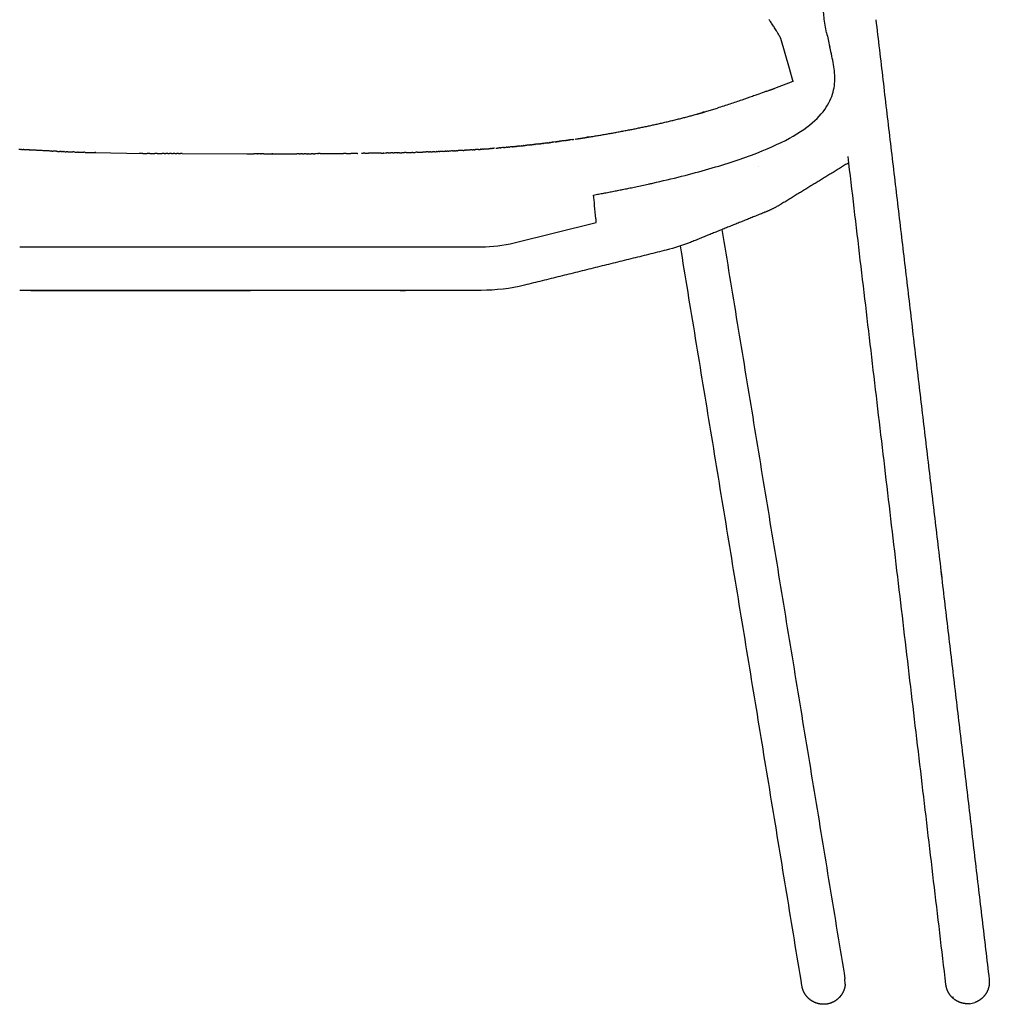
# Model space of a CAD drawing. Header units: millimetres. Extents: x -1034 to 742, y 1139 to 3175.
# Tile 14 of 15: x 297 to 742, y 2366 to 2818. Entities that reach past the tile are written whole.
import ezdxf

# ---------------------------------------------------------------- set-up
doc = ezdxf.new("R2010")
doc.units = ezdxf.units.MM
doc.header["$MEASUREMENT"] = 0
for name, color, linetype, true_color in [('2DVýkres$viditelné$tečné', 7, 'Continuous', 0x000000), ('2DVýkres$viditelné$čáry', 7, 'Continuous', 0x000000), ('podnoží kov', 7, 'Continuous', 0x000000)]:
    doc.layers.add(name, color=color, linetype=linetype, true_color=true_color)

msp = doc.modelspace()

# ---------------------------------------------------------------- linework, layer by layer
at = {"layer": '2DVýkres$viditelné$tečné'}
for points, knots in [([(666.95, 2812.11), (666.43, 2814.57), (665.65, 2819.07), (665.43, 2823.63), (665.47, 2825.94)], [0, 0, 0, 0, 7.243273, 13.959266, 13.959266, 13.959266, 13.959266]), ([(670.25, 2796.61), (669.87, 2799.22), (669.2, 2802.36), (668.48, 2805.45), (668.36, 2805.94)], [-9.521947, -9.521947, -9.521947, -9.521947, -1.502212, 0, 0, 0, 0]), ([(585.33, 2742.81), (585.92, 2742.94), (591.01, 2744.07), (600.47, 2746.32), (617.31, 2750.84), (635.75, 2756.93), (647.04, 2762.15), (651.65, 2764.82)], [-71.236177, -71.236177, -71.236177, -71.236177, -69.714247, -58.095206, -46.476164, -23.238082, 0, 0, 0, 0]), ([(561.22, 2725.13), (561.18, 2725.7), (560.93, 2727.98), (560.39, 2733.04), (560.14, 2736.24), (559.95, 2737.75)], [277.738933, 277.738933, 277.738933, 277.738933, 293.223866, 335.112989, 377.002113, 377.002113, 377.002113, 377.002113])]:
    msp.add_open_spline(points, degree=3, knots=knots, dxfattribs=at)
for points, degree in [([(666.95, 2812.11), (667.37, 2810.12), (667.87, 2808.05), (668.36, 2805.94)], 3), ([(651.65, 2764.82), (656.26, 2767.48), (663.4, 2772.93), (669.1, 2781.09), (671, 2788.87), (670.62, 2794), (670.25, 2796.61)], 3), ([(651.67, 2789.91), (651.67, 2789.9), (651.67, 2789.89), (651.67, 2789.89)], 3), ([(301.68, 2693.98), (301.68, 2693.94), (301.68, 2693.9)], 2), ([(402.45, 2693.9), (402.45, 2693.94), (402.45, 2693.98)], 2), ([(503.21, 2693.98), (503.21, 2693.94), (503.21, 2693.91)], 2)]:
    msp.add_open_spline(points, degree=degree, dxfattribs=at)
msp.add_rational_spline([(559.95, 2737.75), (569.27, 2739.41), (578.54, 2741.35)], [1, 0.99988853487, 1], degree=2, dxfattribs=at)
at = {"layer": '2DVýkres$viditelné$čáry'}
for points, knots in [([(645.51, 2810.31), (645.19, 2810.87), (644.75, 2811.61), (644.12, 2812.68), (643.45, 2813.79), (642.54, 2815.27), (641.48, 2816.88), (640.75, 2817.89), (640.4, 2818.34)], [0, 0, 0, 0, 1.925749, 2.578691, 3.733484, 5.803098, 7.806278, 9.517219, 9.517219, 9.517219, 9.517219]), ([(639.49, 2785.42), (639.06, 2785.26), (637.55, 2784.71), (635.36, 2783.9), (631.96, 2782.67), (627.83, 2781.22), (622.47, 2779.43), (618.73, 2778.24), (616.81, 2777.64)], [0, 0, 0, 0, 1.375424, 4.818992, 7.028212, 12.205966, 17.946503, 23.985382, 23.985382, 23.985382, 23.985382]), ([(408.57, 2756.66), (408.63, 2756.66), (408.68, 2756.66), (409.37, 2756.66), (410, 2756.66), (410.63, 2756.66)], [6.1822, 6.1822, 6.1822, 6.1822, 6.353972, 6.353972, 8.242918, 8.242918, 8.242918, 8.242918]), ([(418.05, 2756.67), (418.32, 2756.67), (418.6, 2756.67), (419.15, 2756.67), (419.42, 2756.67), (419.7, 2756.67)], [-37.016615, -37.016615, -37.016615, -37.016615, -36.193421, -36.193421, -35.368874, -35.368874, -35.368874, -35.368874]), ([(446.38, 2756.81), (446.95, 2756.81), (447.52, 2756.82), (448.22, 2756.82), (448.35, 2756.83), (448.47, 2756.83)], [43.997956, 43.997956, 43.997956, 43.997956, 45.711063, 45.711063, 46.091434, 46.091434, 46.091434, 46.091434]), ([(455.04, 2756.9), (454.77, 2756.89), (454.51, 2756.89), (454.23, 2756.89), (454.23, 2756.89), (454.22, 2756.89)], [0.0193565, 0.0193565, 0.0193565, 0.0193565, 0.8214311, 0.8214311, 0.8404452, 0.8404452, 0.8404452, 0.8404452]), ([(476.94, 2757.3), (477.28, 2757.31), (477.62, 2757.32), (478.01, 2757.33), (478.06, 2757.33), (478.12, 2757.33)], [21.882606, 21.882606, 21.882606, 21.882606, 22.902241, 22.902241, 23.066209, 23.066209, 23.066209, 23.066209]), ([(495.16, 2757.97), (494.87, 2757.95), (494.58, 2757.94), (494.02, 2757.92), (493.75, 2757.9), (493.48, 2757.89)], [63.450245, 63.450245, 63.450245, 63.450245, 64.322478, 64.322478, 65.129824, 65.129824, 65.129824, 65.129824]), ([(510.28, 2758.87), (510.3, 2758.87), (510.33, 2758.87), (510.6, 2758.89), (510.83, 2758.91), (511.07, 2758.92)], [55.0792702, 55.0792702, 55.0792702, 55.0792702, 55.1628447, 55.1628447, 55.877253, 55.877253, 55.877253, 55.877253])]:
    msp.add_open_spline(points, degree=3, knots=knots, dxfattribs=at)
for points, degree in [([(689.52, 2818.19), (715.53, 2598), (741.55, 2377.81)], 2), ([(689.52, 2818.19), (715.53, 2598), (741.55, 2377.8)], 2), ([(645.56, 2810.23), (645.55, 2810.26), (645.53, 2810.28), (645.51, 2810.31)], 3), ([(645.56, 2810.23), (645.57, 2810.22), (645.58, 2810.2), (645.58, 2810.19)], 3), ([(645.61, 2810.14), (645.6, 2810.16), (645.59, 2810.18), (645.58, 2810.19)], 3), ([(645.61, 2810.14), (645.63, 2810.12), (645.64, 2810.09), (645.65, 2810.07)], 3), ([(645.67, 2810.05), (645.66, 2810.06), (645.66, 2810.06), (645.65, 2810.07)], 3), ([(645.72, 2809.96), (645.7, 2809.99), (645.68, 2810.02), (645.67, 2810.05)], 3), ([(645.72, 2809.96), (645.72, 2809.96), (645.72, 2809.95), (645.73, 2809.95)], 3), ([(645.77, 2809.88), (645.76, 2809.9), (645.74, 2809.92), (645.73, 2809.95)], 3), ([(645.82, 2809.79), (645.81, 2809.8), (645.81, 2809.81), (645.8, 2809.82)], 3), ([(651.48, 2789.92), (651.48, 2789.91), (651.48, 2789.91), (651.47, 2789.91)], 3), ([(651.47, 2789.88), (651.47, 2789.89), (651.47, 2789.9), (651.47, 2789.91)], 3), ([(651.47, 2789.88), (651.47, 2789.87), (651.47, 2789.86), (651.47, 2789.85)], 3), ([(651.47, 2789.85), (651.47, 2789.84), (651.47, 2789.84), (651.47, 2789.83)], 3), ([(651.47, 2789.8), (651.47, 2789.81), (651.47, 2789.82), (651.47, 2789.83)], 3), ([(651.47, 2789.8), (651.47, 2789.8), (651.47, 2789.79), (651.47, 2789.79)], 3), ([(651.67, 2789.91), (651.66, 2789.9), (651.66, 2789.89), (651.66, 2789.88)], 3), ([(640.28, 2785.7), (640.32, 2785.71), (640.35, 2785.72), (640.38, 2785.74)], 3), ([(640.4, 2785.75), (640.4, 2785.74), (640.39, 2785.74), (640.38, 2785.74)], 3), ([(530.41, 2760.68), (530.03, 2760.64), (529.66, 2760.6), (529.28, 2760.56)], 3), ([(530.41, 2760.68), (530.52, 2760.69), (530.64, 2760.71), (530.75, 2760.72)], 3), ([(531, 2760.75), (530.92, 2760.74), (530.83, 2760.73), (530.75, 2760.72)], 3), ([(531, 2760.75), (531.22, 2760.77), (531.43, 2760.79), (531.65, 2760.82)], 3), ([(531.99, 2760.86), (531.88, 2760.84), (531.76, 2760.83), (531.65, 2760.82)], 3), ([(531.99, 2760.86), (532.14, 2760.87), (532.29, 2760.89), (532.44, 2760.91)], 3), ([(532.98, 2760.97), (532.8, 2760.95), (532.62, 2760.93), (532.44, 2760.91)], 3), ([(532.98, 2760.97), (533.06, 2760.98), (533.14, 2760.99), (533.23, 2761)], 3), ([(534.67, 2761.16), (534.72, 2761.17), (534.77, 2761.17), (534.81, 2761.18)], 3), ([(534.96, 2761.2), (534.91, 2761.19), (534.86, 2761.19), (534.81, 2761.18)], 3), ([(534.96, 2761.2), (535.17, 2761.22), (535.39, 2761.25), (535.6, 2761.27)], 3), ([(535.95, 2761.31), (535.84, 2761.3), (535.72, 2761.29), (535.6, 2761.27)], 3), ([(535.95, 2761.31), (536.06, 2761.33), (536.17, 2761.34), (536.27, 2761.35)], 3), ([(536.27, 2761.35), (536.31, 2761.36), (536.35, 2761.36), (536.39, 2761.37)], 3), ([(536.95, 2761.43), (536.76, 2761.41), (536.58, 2761.39), (536.39, 2761.37)], 3), ([(536.95, 2761.43), (537.02, 2761.44), (537.1, 2761.45), (537.18, 2761.46)], 3), ([(538.09, 2761.57), (537.78, 2761.54), (537.48, 2761.5), (537.18, 2761.46)], 3), ([(538.09, 2761.57), (538.31, 2761.6), (538.54, 2761.63), (538.76, 2761.66)], 3), ([(538.93, 2761.68), (538.87, 2761.67), (538.82, 2761.66), (538.76, 2761.66)], 3), ([(538.93, 2761.68), (539.14, 2761.7), (539.35, 2761.73), (539.56, 2761.76)], 3), ([(539.92, 2761.8), (539.8, 2761.79), (539.68, 2761.77), (539.56, 2761.76)], 3), ([(539.92, 2761.8), (540.06, 2761.82), (540.21, 2761.84), (540.35, 2761.86)], 3), ([(540.91, 2761.93), (540.72, 2761.9), (540.54, 2761.88), (540.35, 2761.86)], 3), ([(540.91, 2761.93), (540.99, 2761.94), (541.07, 2761.95), (541.14, 2761.96)], 3), ([(542.37, 2762.12), (541.96, 2762.06), (541.55, 2762.01), (541.14, 2761.96)], 3), ([(542.37, 2762.12), (542.49, 2762.13), (542.61, 2762.15), (542.73, 2762.16)], 3), ([(542.9, 2762.19), (542.84, 2762.18), (542.79, 2762.17), (542.73, 2762.16)], 3), ([(542.9, 2762.19), (543.11, 2762.21), (543.31, 2762.24), (543.52, 2762.27)], 3), ([(543.89, 2762.32), (543.77, 2762.3), (543.65, 2762.29), (543.52, 2762.27)], 3), ([(543.89, 2762.32), (544.03, 2762.34), (544.17, 2762.36), (544.32, 2762.38)], 3), ([(544.89, 2762.45), (544.7, 2762.43), (544.51, 2762.4), (544.32, 2762.38)], 3), ([(544.89, 2762.45), (544.96, 2762.46), (545.03, 2762.47), (545.11, 2762.48)], 3), ([(545.89, 2762.59), (545.63, 2762.55), (545.37, 2762.52), (545.11, 2762.48)], 3), ([(545.89, 2762.59), (545.89, 2762.59), (545.9, 2762.59), (545.9, 2762.59)], 3), ([(546.88, 2762.73), (546.56, 2762.68), (546.23, 2762.64), (545.9, 2762.59)], 3), ([(546.88, 2762.73), (547.03, 2762.75), (547.19, 2762.77), (547.34, 2762.79)], 3), ([(547.88, 2762.87), (547.7, 2762.84), (547.52, 2762.82), (547.34, 2762.79)], 3), ([(547.88, 2762.87), (548.02, 2762.89), (548.15, 2762.91), (548.29, 2762.93)], 3), ([(548.87, 2763.01), (548.68, 2762.98), (548.49, 2762.95), (548.29, 2762.93)], 3), ([(548.87, 2763.01), (548.94, 2763.02), (549.02, 2763.03), (549.09, 2763.04)], 3), ([(550.11, 2763.19), (549.77, 2763.14), (549.43, 2763.09), (549.09, 2763.04)], 3), ([(550.11, 2763.19), (550.3, 2763.21), (550.49, 2763.24), (550.68, 2763.27)], 3), ([(550.86, 2763.3), (550.8, 2763.29), (550.74, 2763.28), (550.68, 2763.27)], 3), ([(551.48, 2763.39), (551.55, 2763.4), (551.63, 2763.41), (551.71, 2763.42)], 3), ([(551.84, 2763.44), (551.91, 2763.45), (551.98, 2763.46), (552.05, 2763.47)], 3), ([(556.88, 2764.21), (556.76, 2764.19), (556.65, 2764.18), (556.54, 2764.16)], 3), ([(556.88, 2764.21), (556.94, 2764.22), (557.01, 2764.23), (557.08, 2764.24)], 3), ([(557.84, 2764.36), (557.59, 2764.32), (557.33, 2764.28), (557.08, 2764.24)], 3), ([(296.09, 2758.75), (296.35, 2758.74), (296.62, 2758.72), (296.88, 2758.7)], 3), ([(297.35, 2758.67), (297.2, 2758.68), (297.04, 2758.69), (296.88, 2758.7)], 3), ([(297.35, 2758.67), (297.46, 2758.66), (297.57, 2758.65), (297.68, 2758.65)], 3), ([(297.68, 2758.65), (297.8, 2758.64), (297.93, 2758.63), (298.06, 2758.62)], 3), ([(298.48, 2758.59), (298.34, 2758.6), (298.2, 2758.61), (298.06, 2758.62)], 3), ([(298.48, 2758.59), (298.7, 2758.58), (298.91, 2758.57), (299.13, 2758.55)], 3), ([(300.89, 2758.44), (301.01, 2758.43), (301.14, 2758.43), (301.26, 2758.42)], 3), ([(311.34, 2757.89), (311.48, 2757.88), (311.62, 2757.88), (311.76, 2757.87)], 3), ([(313.83, 2757.78), (314.05, 2757.77), (314.27, 2757.76), (314.48, 2757.75)], 3), ([(314.55, 2757.75), (314.53, 2757.75), (314.51, 2757.75), (314.48, 2757.75)], 3), ([(314.55, 2757.75), (314.66, 2757.74), (314.76, 2757.74), (314.86, 2757.74)], 3), ([(315.36, 2757.72), (315.19, 2757.72), (315.03, 2757.73), (314.86, 2757.74)], 3), ([(315.36, 2757.72), (315.54, 2757.71), (315.71, 2757.7), (315.89, 2757.69)], 3), ([(316.16, 2757.68), (316.07, 2757.69), (315.98, 2757.69), (315.89, 2757.69)], 3), ([(316.16, 2757.68), (316.38, 2757.68), (316.6, 2757.67), (316.82, 2757.66)], 3), ([(316.97, 2757.65), (316.92, 2757.65), (316.87, 2757.66), (316.82, 2757.66)], 3), ([(316.97, 2757.65), (317.29, 2757.64), (317.62, 2757.63), (317.94, 2757.62)], 3), ([(318.58, 2757.59), (318.36, 2757.6), (318.15, 2757.61), (317.94, 2757.62)], 3), ([(321.8, 2757.48), (321.53, 2757.49), (321.26, 2757.5), (320.99, 2757.51)], 3), ([(321.8, 2757.48), (322.2, 2757.47), (322.6, 2757.46), (323.01, 2757.44)], 3), ([(323.41, 2757.43), (323.27, 2757.43), (323.14, 2757.44), (323.01, 2757.44)], 3), ([(326.66, 2757.33), (326.45, 2757.34), (326.23, 2757.35), (326.02, 2757.35)], 3), ([(331.54, 2757.21), (331.35, 2757.21), (331.16, 2757.22), (330.97, 2757.22)], 3), ([(353, 2756.86), (352.77, 2756.86), (352.18, 2756.87), (351.56, 2756.88)], 3), ([(353, 2756.86), (353.69, 2756.85), (354.38, 2756.85), (355.07, 2756.84)], 3), ([(356.29, 2756.83), (355.88, 2756.83), (355.48, 2756.83), (355.07, 2756.84)], 3), ([(356.29, 2756.83), (357.04, 2756.82), (357.79, 2756.81), (358.54, 2756.81)], 3), ([(359.57, 2756.8), (359.23, 2756.8), (358.88, 2756.8), (358.54, 2756.81)], 3), ([(359.57, 2756.8), (360.37, 2756.79), (361.17, 2756.78), (361.97, 2756.78)], 3), ([(362.86, 2756.77), (362.56, 2756.77), (362.26, 2756.78), (361.97, 2756.78)], 3), ([(362.86, 2756.77), (363.13, 2756.77), (363.4, 2756.77), (363.66, 2756.77)], 3), ([(364.51, 2756.76), (364.23, 2756.76), (363.94, 2756.76), (363.66, 2756.77)], 3), ([(364.51, 2756.76), (364.79, 2756.76), (365.08, 2756.76), (365.36, 2756.75)], 3), ([(366.15, 2756.75), (365.89, 2756.75), (365.62, 2756.75), (365.36, 2756.75)], 3), ([(366.15, 2756.75), (366.45, 2756.75), (366.75, 2756.74), (367.04, 2756.74)], 3), ([(367.8, 2756.74), (367.55, 2756.74), (367.29, 2756.74), (367.04, 2756.74)], 3), ([(367.8, 2756.74), (368.11, 2756.74), (368.42, 2756.73), (368.73, 2756.73)], 3), ([(369.44, 2756.73), (369.2, 2756.73), (368.96, 2756.73), (368.73, 2756.73)], 3), ([(369.44, 2756.73), (369.76, 2756.73), (370.09, 2756.73), (370.41, 2756.72)], 3), ([(371.09, 2756.72), (370.86, 2756.72), (370.63, 2756.72), (370.41, 2756.72)], 3), ([(400.8, 2756.66), (400.78, 2756.66), (400.76, 2756.66), (400.74, 2756.66)], 3), ([(400.8, 2756.66), (401.33, 2756.66), (401.86, 2756.66), (402.39, 2756.66)], 3), ([(402.39, 2756.66), (402.94, 2756.66), (403.49, 2756.66), (404.04, 2756.66)], 3), ([(405.57, 2756.66), (405.06, 2756.66), (404.55, 2756.66), (404.04, 2756.66)], 3), ([(405.57, 2756.66), (405.61, 2756.66), (405.65, 2756.66), (405.69, 2756.66)], 3), ([(407.15, 2756.66), (406.66, 2756.66), (406.18, 2756.66), (405.69, 2756.66)], 3), ([(407.15, 2756.66), (407.21, 2756.66), (407.27, 2756.66), (407.34, 2756.66)], 3), ([(408.57, 2756.66), (408.16, 2756.66), (407.75, 2756.66), (407.34, 2756.66)], 3), ([(410.63, 2756.66), (410.63, 2756.66), (410.63, 2756.66)], 2), ([(412.69, 2756.66), (412.56, 2756.66), (412.42, 2756.66), (412.28, 2756.66)], 3), ([(420.93, 2756.67), (421.34, 2756.67), (421.76, 2756.68), (422.17, 2756.68)], 3), ([(422.17, 2756.68), (422.72, 2756.68), (423.27, 2756.68), (423.81, 2756.68)], 3), ([(424.77, 2756.68), (424.45, 2756.68), (424.13, 2756.68), (423.81, 2756.68)], 3), ([(424.77, 2756.68), (425, 2756.68), (425.23, 2756.69), (425.46, 2756.69)], 3), ([(426.4, 2756.69), (426.08, 2756.69), (425.77, 2756.69), (425.46, 2756.69)], 3), ([(426.4, 2756.69), (426.63, 2756.69), (426.87, 2756.69), (427.11, 2756.69)], 3), ([(428.02, 2756.7), (427.72, 2756.69), (427.41, 2756.69), (427.11, 2756.69)], 3), ([(428.02, 2756.7), (428.27, 2756.7), (428.51, 2756.7), (428.76, 2756.7)], 3), ([(429.17, 2756.7), (429.03, 2756.7), (428.89, 2756.7), (428.76, 2756.7)], 3), ([(429.17, 2756.7), (429.58, 2756.7), (429.99, 2756.7), (430.4, 2756.7)], 3), ([(431.22, 2756.71), (430.95, 2756.71), (430.67, 2756.71), (430.4, 2756.7)], 3), ([(431.22, 2756.71), (431.5, 2756.71), (431.77, 2756.71), (432.05, 2756.71)], 3), ([(433.28, 2756.72), (432.87, 2756.72), (432.46, 2756.71), (432.05, 2756.71)], 3), ([(433.28, 2756.72), (433.42, 2756.72), (433.55, 2756.72), (433.69, 2756.72)], 3), ([(434.51, 2756.72), (434.24, 2756.72), (433.96, 2756.72), (433.69, 2756.72)], 3), ([(446.38, 2756.81), (445.99, 2756.8), (445.6, 2756.8), (445.2, 2756.8)], 3), ([(451.62, 2756.86), (451.66, 2756.86), (451.71, 2756.86), (451.76, 2756.86)], 3), ([(451.76, 2756.86), (451.76, 2756.86), (451.77, 2756.86), (451.77, 2756.86)], 3), ([(453.42, 2756.88), (453.68, 2756.88), (453.95, 2756.88), (454.22, 2756.89)], 3), ([(455.04, 2756.9), (455.05, 2756.9), (455.05, 2756.9), (455.06, 2756.9)], 3), ([(455.06, 2756.9), (455.6, 2756.9), (456.14, 2756.91), (456.69, 2756.92)], 3), ([(462.44, 2757), (462.78, 2757.01), (463.12, 2757.01), (463.46, 2757.02)], 3), ([(463.67, 2757.02), (463.6, 2757.02), (463.53, 2757.02), (463.46, 2757.02)], 3), ([(463.67, 2757.02), (464.14, 2757.03), (464.62, 2757.04), (465.09, 2757.04)], 3), ([(465.71, 2757.05), (465.51, 2757.05), (465.3, 2757.05), (465.09, 2757.04)], 3), ([(465.71, 2757.05), (466.05, 2757.06), (466.39, 2757.07), (466.73, 2757.07)], 3), ([(467.76, 2757.09), (467.41, 2757.09), (467.07, 2757.08), (466.73, 2757.07)], 3), ([(467.76, 2757.09), (467.96, 2757.1), (468.16, 2757.1), (468.36, 2757.1)], 3), ([(469.8, 2757.13), (469.32, 2757.12), (468.84, 2757.11), (468.36, 2757.1)], 3), ([(469.8, 2757.13), (469.86, 2757.13), (469.93, 2757.14), (469.99, 2757.14)], 3), ([(470.82, 2757.15), (470.54, 2757.15), (470.27, 2757.14), (469.99, 2757.14)], 3), ([(473.88, 2757.22), (473.67, 2757.22), (473.46, 2757.21), (473.24, 2757.21)], 3), ([(476.94, 2757.3), (476.79, 2757.3), (476.64, 2757.29), (476.49, 2757.29)], 3), ([(478.96, 2757.36), (478.68, 2757.35), (478.4, 2757.34), (478.12, 2757.33)], 3), ([(484.02, 2757.52), (484.22, 2757.52), (484.41, 2757.53), (484.61, 2757.54)], 3), ([(485.04, 2757.55), (484.9, 2757.55), (484.75, 2757.54), (484.61, 2757.54)], 3), ([(485.04, 2757.55), (485.38, 2757.56), (485.72, 2757.58), (486.06, 2757.59)], 3), ([(487.07, 2757.62), (486.73, 2757.61), (486.39, 2757.6), (486.06, 2757.59)], 3), ([(487.07, 2757.62), (487.33, 2757.63), (487.58, 2757.64), (487.84, 2757.65)], 3), ([(488.08, 2757.66), (488, 2757.66), (487.92, 2757.66), (487.84, 2757.65)], 3), ([(488.08, 2757.66), (488.27, 2757.67), (488.46, 2757.68), (488.65, 2757.69)], 3), ([(489.09, 2757.7), (488.95, 2757.7), (488.8, 2757.69), (488.65, 2757.69)], 3), ([(489.09, 2757.7), (489.21, 2757.71), (489.33, 2757.71), (489.45, 2757.72)], 3), ([(491.12, 2757.79), (491.1, 2757.79), (491.09, 2757.79), (491.07, 2757.78)], 3), ([(491.07, 2757.78), (491.07, 2757.78), (491.07, 2757.78)], 2), ([(491.12, 2757.79), (491.37, 2757.8), (491.62, 2757.81), (491.87, 2757.82)], 3), ([(492.13, 2757.83), (492.04, 2757.83), (491.96, 2757.82), (491.87, 2757.82)], 3), ([(492.13, 2757.83), (492.31, 2757.84), (492.5, 2757.85), (492.68, 2757.85)], 3), ([(493.14, 2757.88), (492.99, 2757.87), (492.83, 2757.86), (492.68, 2757.85)], 3), ([(493.14, 2757.88), (493.26, 2757.88), (493.37, 2757.89), (493.48, 2757.89)], 3), ([(495.16, 2757.97), (495.4, 2757.98), (495.65, 2757.99), (495.89, 2758)], 3), ([(496.16, 2758.02), (496.07, 2758.01), (495.98, 2758.01), (495.89, 2758)], 3), ([(496.16, 2758.02), (496.34, 2758.03), (496.52, 2758.04), (496.69, 2758.04)], 3), ([(497.17, 2758.07), (497.01, 2758.06), (496.85, 2758.05), (496.69, 2758.04)], 3), ([(497.17, 2758.07), (497.28, 2758.07), (497.39, 2758.08), (497.49, 2758.08)], 3), ([(500.18, 2758.23), (500.35, 2758.24), (500.53, 2758.25), (500.7, 2758.26)], 3), ([(501.19, 2758.28), (501.02, 2758.27), (500.86, 2758.26), (500.7, 2758.26)], 3), ([(501.19, 2758.28), (501.29, 2758.29), (501.39, 2758.3), (501.5, 2758.3)], 3), ([(504.19, 2758.46), (504.36, 2758.47), (504.53, 2758.48), (504.7, 2758.49)], 3), ([(505.19, 2758.52), (505.03, 2758.51), (504.86, 2758.5), (504.7, 2758.49)], 3), ([(505.19, 2758.52), (505.29, 2758.53), (505.4, 2758.54), (505.5, 2758.54)], 3), ([(507.19, 2758.65), (507.42, 2758.67), (507.66, 2758.68), (507.89, 2758.7)], 3), ([(508.18, 2758.72), (508.09, 2758.71), (507.99, 2758.71), (507.89, 2758.7)], 3), ([(508.18, 2758.72), (508.35, 2758.73), (508.52, 2758.74), (508.69, 2758.75)], 3), ([(509.18, 2758.79), (509.02, 2758.78), (508.85, 2758.77), (508.69, 2758.75)], 3), ([(509.18, 2758.79), (509.28, 2758.8), (509.38, 2758.8), (509.48, 2758.81)], 3), ([(510.18, 2758.86), (509.95, 2758.84), (509.71, 2758.83), (509.48, 2758.81)], 3), ([(510.18, 2758.86), (510.21, 2758.86), (510.24, 2758.86), (510.28, 2758.87)], 3), ([(511.07, 2758.92), (511.33, 2758.94), (511.6, 2758.96), (511.86, 2758.98)], 3), ([(512.17, 2759.01), (512.07, 2759), (511.96, 2758.99), (511.86, 2758.98)], 3), ([(512.17, 2759.01), (512.33, 2759.02), (512.49, 2759.03), (512.66, 2759.04)], 3), ([(513.16, 2759.08), (512.99, 2759.07), (512.83, 2759.06), (512.66, 2759.04)], 3), ([(513.16, 2759.08), (513.26, 2759.09), (513.35, 2759.1), (513.45, 2759.1)], 3), ([(514.16, 2759.16), (513.92, 2759.14), (513.69, 2759.12), (513.45, 2759.1)], 3), ([(514.16, 2759.16), (514.18, 2759.16), (514.21, 2759.16), (514.24, 2759.17)], 3), ([(514.49, 2759.18), (514.41, 2759.18), (514.33, 2759.17), (514.24, 2759.17)], 3), ([(515.15, 2759.24), (515.11, 2759.23), (515.07, 2759.23), (515.04, 2759.23)], 3), ([(515.15, 2759.24), (515.38, 2759.26), (515.6, 2759.27), (515.83, 2759.29)], 3), ([(516.14, 2759.32), (516.04, 2759.31), (515.93, 2759.3), (515.83, 2759.29)], 3), ([(516.14, 2759.32), (516.3, 2759.33), (516.46, 2759.35), (516.62, 2759.36)], 3), ([(517.13, 2759.4), (516.96, 2759.39), (516.79, 2759.37), (516.62, 2759.36)], 3), ([(517.13, 2759.4), (517.23, 2759.41), (517.32, 2759.42), (517.41, 2759.43)], 3), ([(518.13, 2759.49), (517.89, 2759.47), (517.65, 2759.45), (517.41, 2759.43)], 3), ([(518.13, 2759.49), (518.15, 2759.49), (518.18, 2759.49), (518.21, 2759.49)], 3), ([(518.63, 2759.53), (518.49, 2759.52), (518.35, 2759.5), (518.21, 2759.49)], 3), ([(518.63, 2759.53), (518.75, 2759.54), (518.88, 2759.55), (519, 2759.56)], 3), ([(519.12, 2759.57), (519.08, 2759.57), (519.04, 2759.57), (519, 2759.56)], 3), ([(519.12, 2759.57), (519.34, 2759.59), (519.57, 2759.61), (519.79, 2759.63)], 3), ([(520.11, 2759.66), (520, 2759.65), (519.9, 2759.64), (519.79, 2759.63)], 3), ([(520.11, 2759.66), (520.27, 2759.67), (520.43, 2759.69), (520.58, 2759.7)], 3), ([(521.1, 2759.75), (520.93, 2759.73), (520.76, 2759.72), (520.58, 2759.7)], 3), ([(521.1, 2759.75), (521.19, 2759.76), (521.28, 2759.77), (521.38, 2759.77)], 3), ([(522.09, 2759.84), (521.85, 2759.82), (521.61, 2759.8), (521.38, 2759.77)], 3), ([(522.09, 2759.84), (522.12, 2759.84), (522.14, 2759.85), (522.17, 2759.85)], 3), ([(522.81, 2759.91), (522.6, 2759.89), (522.38, 2759.87), (522.17, 2759.85)], 3), ([(522.81, 2759.91), (522.86, 2759.91), (522.91, 2759.92), (522.96, 2759.92)], 3), ([(523.08, 2759.93), (523.04, 2759.93), (523, 2759.93), (522.96, 2759.92)], 3), ([(523.08, 2759.93), (523.3, 2759.96), (523.53, 2759.98), (523.75, 2760)], 3), ([(524.07, 2760.03), (523.96, 2760.02), (523.86, 2760.01), (523.75, 2760)], 3), ([(524.07, 2760.03), (524.23, 2760.04), (524.38, 2760.06), (524.54, 2760.08)], 3), ([(525.06, 2760.13), (524.89, 2760.11), (524.71, 2760.09), (524.54, 2760.08)], 3), ([(525.06, 2760.13), (525.15, 2760.14), (525.24, 2760.14), (525.33, 2760.15)], 3), ([(525.33, 2760.15), (525.33, 2760.15), (525.34, 2760.15), (525.34, 2760.15)], 3), ([(526.12, 2760.23), (525.86, 2760.21), (525.6, 2760.18), (525.34, 2760.15)], 3), ([(526.12, 2760.23), (526.38, 2760.26), (526.65, 2760.29), (526.91, 2760.31)], 3), ([(527.04, 2760.33), (527, 2760.32), (526.95, 2760.32), (526.91, 2760.31)], 3), ([(527.04, 2760.33), (527.26, 2760.35), (527.48, 2760.37), (527.7, 2760.39)], 3), ([(528.03, 2760.43), (527.92, 2760.42), (527.81, 2760.41), (527.7, 2760.39)], 3), ([(528.03, 2760.43), (528.18, 2760.44), (528.34, 2760.46), (528.49, 2760.48)], 3), ([(529.02, 2760.53), (528.84, 2760.51), (528.67, 2760.5), (528.49, 2760.48)], 3), ([(529.02, 2760.53), (529.11, 2760.54), (529.19, 2760.55), (529.28, 2760.56)], 3), ([(677.13, 2752.56), (661.69, 2743.1), (646.25, 2733.65)], 2), ([(721.69, 2375.46), (699.24, 2565.43), (676.8, 2755.39)], 2), ([(635.84, 2750.73), (635.85, 2750.73), (635.86, 2750.74)], 2), ([(638.6, 2729.82), (621.5, 2722.92), (604.39, 2716.02)], 2), ([(618.87, 2721.86), (647.12, 2549.93), (675.36, 2378.01)], 2), ([(508.36, 2713.98), (513.53, 2713.98), (518.65, 2714.59), (523.44, 2715.78)], 3), ([(604.36, 2716.01), (600.87, 2714.61), (597.19, 2713.43), (593.36, 2712.48)], 3), ([(296.54, 2713.98), (349.49, 2713.98), (402.45, 2713.98)], 2), ([(402.45, 2713.98), (455.4, 2713.98), (508.36, 2713.98)], 2), ([(593.33, 2712.47), (560.79, 2704.42), (528.25, 2696.37)], 2), ([(655.63, 2374.78), (627.73, 2544.56), (599.84, 2714.35)], 2), ([(332.39, 2693.98), (314.46, 2693.98), (296.54, 2693.98)], 2), ([(301.68, 2693.9), (352.06, 2693.9), (402.45, 2693.9)], 2), ([(402.45, 2693.98), (367.46, 2693.98), (332.48, 2693.98)], 2), ([(472.42, 2693.98), (437.43, 2693.98), (402.45, 2693.98)], 2), ([(472.29, 2693.9), (437.37, 2693.9), (402.45, 2693.9)], 2), ([(508.36, 2693.98), (490.43, 2693.98), (472.5, 2693.98)], 2), ([(503.21, 2693.9), (487.91, 2693.9), (472.61, 2693.9)], 2), ([(528.22, 2696.36), (521.83, 2694.78), (515.12, 2693.98), (508.36, 2693.98)], 3), ([(725.03, 2369.8), (725.05, 2369.78), (725.07, 2369.76), (725.09, 2369.73)], 3)]:
    msp.add_open_spline(points, degree=degree, dxfattribs=at)
for points, weights in [([(640.4, 2785.75), (641.7, 2786.21), (642.99, 2786.66)], [1, 0.99999538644, 1]), ([(610.83, 2775.84), (610.26, 2775.67), (609.69, 2775.51)], [1, 0.999998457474, 1]), ([(534.67, 2761.16), (533.95, 2761.08), (533.23, 2761)], [1, 0.999999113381, 1]), ([(552.12, 2763.48), (554.99, 2763.91), (557.85, 2764.37)], [1, 0.999986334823, 1]), ([(300.89, 2758.44), (300.01, 2758.5), (299.13, 2758.55)], [1, 0.999998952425, 1]), ([(311.34, 2757.89), (306.3, 2758.12), (301.26, 2758.42)], [1, 0.999972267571, 1]), ([(313.83, 2757.78), (312.8, 2757.82), (311.76, 2757.87)], [1, 0.999999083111, 1]), ([(318.58, 2757.59), (319.79, 2757.55), (320.99, 2757.51)], [1, 0.999999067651, 1]), ([(323.41, 2757.43), (324.71, 2757.39), (326.02, 2757.35)], [1, 0.999999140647, 1]), ([(326.66, 2757.33), (328.81, 2757.27), (330.97, 2757.22)], [1, 0.999998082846, 1]), ([(434.51, 2756.72), (439.86, 2756.75), (445.2, 2756.8)], [1, 0.99999872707, 1]), ([(451.62, 2756.86), (450.05, 2756.84), (448.47, 2756.83)], [1, 0.999999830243, 1]), ([(462.44, 2757), (459.56, 2756.95), (456.69, 2756.92)], [1, 0.99999890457, 1]), ([(470.82, 2757.15), (472.03, 2757.18), (473.24, 2757.21)], [1, 0.999999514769, 1]), ([(473.88, 2757.22), (475.19, 2757.26), (476.49, 2757.29)], [1, 0.999999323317, 1]), ([(478.96, 2757.36), (480.17, 2757.39), (481.37, 2757.43)], [1, 0.99999926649, 1]), ([(484.02, 2757.52), (482.7, 2757.47), (481.37, 2757.43)], [1, 0.999998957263, 1]), ([(491.07, 2757.78), (490.26, 2757.75), (489.45, 2757.72)], [1, 0.999999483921, 1]), ([(500.18, 2758.23), (498.84, 2758.15), (497.49, 2758.08)], [1, 0.999998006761, 1]), ([(504.19, 2758.46), (502.84, 2758.38), (501.5, 2758.3)], [1, 0.999997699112, 1]), ([(507.19, 2758.65), (506.34, 2758.6), (505.5, 2758.54)], [1, 0.99999898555, 1]), ([(646.19, 2733.61), (642.57, 2731.42), (638.64, 2729.83)], [1, 0.996754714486, 1]), ([(301.68, 2693.9), (299.31, 2693.9), (296.93, 2693.98)], [1, 0.999877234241, 1]), ([(331.23, 2693.98), (331.84, 2693.9), (332.45, 2693.9)], [1, 0.998143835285, 1]), ([(332.45, 2693.9), (333.06, 2693.9), (333.66, 2693.98)], [1, 0.998143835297, 1]), ([(471.23, 2693.98), (471.84, 2693.9), (472.45, 2693.9)], [1, 0.998143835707, 1]), ([(472.45, 2693.9), (473.06, 2693.9), (473.66, 2693.98)], [1, 0.998143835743, 1]), ([(507.96, 2693.98), (505.59, 2693.9), (503.21, 2693.9)], [1, 0.99987723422, 1])]:
    msp.add_rational_spline(points, weights, degree=2, dxfattribs=at)
for points, weights, degree, knots in [([(557.86, 2764.37), (558.11, 2764.41), (558.36, 2764.45), (558.61, 2764.49), (566.92, 2765.83), (575.38, 2767.38), (583.54, 2769.1), (591.6, 2770.8), (599.9, 2772.77), (607.65, 2774.94), (608.75, 2775.24), (609.85, 2775.56), (610.95, 2775.88)], [1, 1, 1, 1, 1, 1, 1, 1, 1, 1, 0.999989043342, 0.999989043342, 1], 3, [0, 0, 0, 0, 0.765986, 0.765986, 0.765986, 26.474471, 26.474471, 26.474471, 52.021841, 52.021841, 52.021841, 55.44783, 55.44783, 55.44783, 55.44783]), ([(741.55, 2377.8), (741.63, 2377.16), (741.64, 2376.51), (741.59, 2375.87), (741.56, 2375.5), (741.52, 2375.13), (741.45, 2374.76), (741.12, 2373.07), (740.38, 2371.51), (739.28, 2370.19), (739.26, 2370.17), (739.24, 2370.15), (739.23, 2370.13), (738.22, 2368.95), (736.97, 2368.04), (735.55, 2367.43), (735.37, 2367.35), (735.19, 2367.28), (735, 2367.21)], [1, 0.996901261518, 0.996901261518, 1, 0.998943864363, 0.998943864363, 1, 0.978362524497, 0.978362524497, 1, 1, 1, 1, 0.982381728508, 0.982381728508, 1, 0.999714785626, 0.999714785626, 1], 3, [0, 0, 0, 0, 1.929029, 1.929029, 1.929029, 3.05495, 3.05495, 3.05495, 8.164416, 8.164416, 8.164416, 8.241467, 8.241467, 8.241467, 12.849688, 12.849688, 12.849688, 13.434736, 13.434736, 13.434736, 13.434736]), ([(675.46, 2375.55), (675.37, 2374.45), (675.04, 2373.39), (674.55, 2371.82), (673.58, 2370.49), (673.34, 2370.16), (673.08, 2369.86), (671.87, 2368.45), (670.24, 2367.57), (668.69, 2366.74), (666.95, 2366.48), (665.18, 2366.22), (663.42, 2366.6), (662.3, 2366.83), (661.27, 2367.31), (660.53, 2367.66), (659.85, 2368.12), (658.03, 2369.37), (656.9, 2371.27), (656.17, 2372.49), (655.81, 2373.88), (655.71, 2374.29), (655.63, 2374.72)], [1, 0.993913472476, 1, 0.986755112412, 1, 0.999177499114, 1, 0.983260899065, 1, 0.984946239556, 1, 0.984200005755, 1, 0.99359579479, 1, 0.996664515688, 1, 0.976445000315, 1, 0.989956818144, 1, 0.999072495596, 1], 2, [0, 0, 0, 2.207699, 2.207699, 5.466437, 5.466437, 6.277665, 6.277665, 9.942199, 9.942199, 13.416871, 13.416871, 16.976846, 16.976846, 19.24154, 19.24154, 20.875514, 20.875514, 25.225048, 25.225048, 28.061952, 28.061952, 28.923413, 28.923413, 28.923413]), ([(722.71, 2372.08), (722.32, 2372.86), (722.06, 2373.69), (721.8, 2374.55), (721.69, 2375.45)], [1, 0.996232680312, 1, 0.99597385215, 1], 2, [0, 0, 0, 1.736591, 1.736591, 3.531883, 3.531883, 3.531883]), ([(732.49, 2366.66), (730, 2366.44), (727.7, 2367.43), (726.4, 2367.98), (725.31, 2368.86), (725.22, 2368.94), (725.14, 2369.01), (723.62, 2370.31), (722.71, 2372.08)], [1, 0.970048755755, 1, 0.990285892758, 1, 0.999932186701, 1, 0.980677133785, 1], 2, [0, 0, 0, 4.907297, 4.907297, 7.697261, 7.697261, 7.93018, 7.93018, 11.868242, 11.868242, 11.868242])]:
    msp.add_rational_spline(points, weights, degree=degree, knots=knots, dxfattribs=at)
at = {"layer": 'podnoží kov'}
for points in [[(645.82, 2809.79), (649.8, 2796.01), (651.47, 2789.8), (642.99, 2786.66)], [(639.49, 2785.42), (640.4, 2785.75)], [(610.95, 2775.88), (616.81, 2777.64)], [(330.97, 2757.22), (353, 2756.86)], [(371.09, 2756.72), (401.59, 2756.66)], [(410.63, 2756.66), (422.99, 2756.68)], [(578.54, 2741.35), (587.1, 2743.2)], [(523.44, 2715.78), (561.22, 2725.13)], [(675.46, 2375.55), (675.36, 2378.01)], [(732.49, 2366.66), (735, 2367.21)]]:
    msp.add_lwpolyline(points, dxfattribs=at)

doc.saveas('drawing.dxf')
